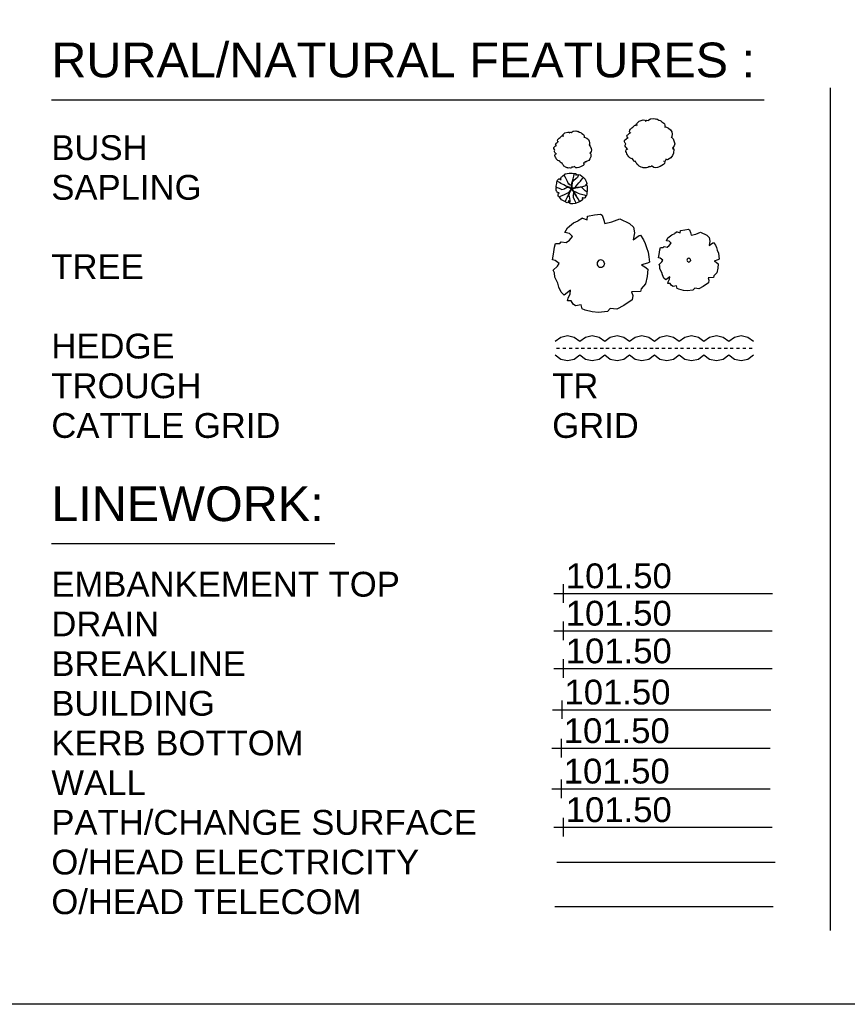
# Model space of a CAD drawing. Extents: x 635157 to 635442, y 694407 to 694910.
# Tile 3 of 104: x 635263 to 635276, y 694407 to 694423. Entities that reach past the tile are written whole.
import ezdxf

# ---------------------------------------------------------------- set-up
doc = ezdxf.new("R2010")
doc.units = 0
doc.header["$MEASUREMENT"] = 0
doc.layers.add('APEX TITLE BLOCK', color=86, linetype='CONTINUOUS')
doc.styles.add('Arial', font='arial.ttf')
doc.linetypes.add('OH_ELEC', pattern='A,4,-0.4,["OE",Arial,S=0.36,R=0,X=0,Y=-0.18],-1.2', length=5.6)
doc.linetypes.add('OH_TEL', pattern='A,4,-0.4,["OT",Arial,S=0.36,R=0,X=0,Y=-0.18],-1.2', length=5.6)

# ---------------------------------------------------------------- blocks, each defined once
blk = doc.blocks.new('TitleBlock')
at = {"layer": 'APEX TITLE BLOCK', "color": 7}
for p, q in [((187.152, -7.113), (187.152, -75.038)), ((124.377, -8.078), (181.841, -8.078)), ((124.377, -43.859), (147.233, -43.859)), ((165.64, -65.977), (165.64, -67.477)), ((164.89, -66.727), (166.39, -66.727)), ((165.64, -66.727), (182.49, -66.727))]:
    blk.add_line(p, q, dxfattribs=at)
at = {"layer": 'APEX TITLE BLOCK', "color": 92}
for p, q in [((171.161, -10.346), (171.257, -10.274)), ((171.257, -10.274), (171.324, -10.198)), ((171.324, -10.198), (171.394, -10.134)), ((171.394, -10.134), (171.436, -10.11)), ((171.436, -10.11), (171.515, -10.086)), ((171.503, -10.162), (171.544, -10.01)), ((171.515, -10.086), (171.64, -10.09)), ((171.544, -10.01), (171.769, -9.798)), ((171.769, -9.798), (172.082, -9.702)), ((172.082, -9.702), (172.228, -9.706)), ((172.228, -9.706), (172.294, -9.746)), ((172.24, -9.786), (172.378, -9.71)), ((172.378, -9.71), (172.499, -9.742)), ((172.457, -9.738), (172.665, -9.602)), ((172.665, -9.602), (172.949, -9.574)), ((172.949, -9.574), (173.053, -9.602)), ((173.053, -9.602), (173.119, -9.63)), ((173.119, -9.63), (173.174, -9.618)), ((173.174, -9.618), (173.344, -9.726)), ((173.344, -9.726), (173.453, -9.73)), ((173.453, -9.73), (173.519, -9.77)), ((173.519, -9.77), (173.599, -9.862)), ((173.599, -9.862), (173.757, -9.946)), ((173.757, -9.946), (173.807, -10.014)), ((173.799, -10.258), (173.961, -10.274)), ((173.807, -10.014), (173.832, -10.114)), ((173.832, -10.114), (173.853, -10.274)), ((173.961, -10.274), (174.132, -10.358)), ((165.32, -11.162), (165.392, -11.108)), ((165.392, -11.108), (165.442, -11.051)), ((165.442, -11.051), (165.495, -11.003)), ((165.495, -11.003), (165.526, -10.985)), ((165.526, -10.985), (165.585, -10.967)), ((165.576, -11.024), (165.607, -10.91)), ((165.585, -10.967), (165.679, -10.97)), ((165.607, -10.91), (165.776, -10.751)), ((165.776, -10.751), (166.01, -10.679)), ((166.01, -10.679), (166.12, -10.682)), ((166.12, -10.682), (166.17, -10.712)), ((166.129, -10.742), (166.232, -10.685)), ((166.232, -10.685), (166.323, -10.709)), ((166.292, -10.706), (166.448, -10.604)), ((166.448, -10.604), (166.66, -10.583)), ((166.66, -10.583), (166.739, -10.604)), ((166.739, -10.604), (166.789, -10.625)), ((166.789, -10.625), (166.829, -10.616)), ((166.829, -10.616), (166.957, -10.697)), ((166.957, -10.697), (167.039, -10.7)), ((167.039, -10.7), (167.089, -10.73)), ((167.089, -10.73), (167.148, -10.799)), ((167.148, -10.799), (167.267, -10.862)), ((167.267, -10.862), (167.304, -10.913)), ((167.298, -11.096), (167.42, -11.108)), ((167.304, -10.913), (167.323, -10.988)), ((167.323, -10.988), (167.339, -11.108)), ((167.42, -11.108), (167.548, -11.171)), ((170.774, -10.982), (170.79, -10.93)), ((170.786, -11.046), (170.774, -10.982)), ((170.799, -11.098), (170.786, -11.046)), ((170.79, -10.93), (170.844, -10.894)), ((170.853, -11.138), (170.799, -11.098)), ((170.844, -10.894), (170.928, -10.83)), ((170.928, -10.83), (170.969, -10.782)), ((170.969, -10.782), (171.011, -10.758)), ((170.986, -10.626), (171.019, -10.51)), ((170.999, -10.718), (170.986, -10.626)), ((171.04, -10.758), (170.999, -10.718)), ((171.011, -10.758), (171.065, -10.718)), ((171.019, -10.51), (171.074, -10.434)), ((171.065, -10.718), (171.04, -10.758)), ((171.074, -10.434), (171.161, -10.346)), ((174.132, -10.358), (174.29, -10.49)), ((174.29, -10.49), (174.382, -10.662)), ((174.34, -11.05), (174.499, -11.222)), ((174.407, -11.026), (174.365, -11.138)), ((174.382, -10.662), (174.415, -10.842)), ((174.415, -10.842), (174.407, -11.026)), ((164.892, -11.927), (164.91, -11.888)), ((164.91, -11.888), (164.995, -11.813)), ((164.995, -11.813), (165.035, -11.774)), ((165.029, -11.639), (165.042, -11.6)), ((165.039, -11.687), (165.029, -11.639)), ((165.035, -11.774), (165.107, -11.747)), ((165.048, -11.726), (165.039, -11.687)), ((165.042, -11.6), (165.082, -11.573)), ((165.089, -11.756), (165.048, -11.726)), ((165.082, -11.573), (165.145, -11.525)), ((165.107, -11.747), (165.089, -11.756)), ((165.145, -11.525), (165.176, -11.489)), ((165.176, -11.489), (165.207, -11.471)), ((165.189, -11.372), (165.214, -11.285)), ((165.198, -11.441), (165.189, -11.372)), ((165.229, -11.471), (165.198, -11.441)), ((165.207, -11.471), (165.248, -11.441)), ((165.214, -11.285), (165.254, -11.228)), ((165.248, -11.441), (165.229, -11.471)), ((165.254, -11.228), (165.32, -11.162)), ((167.548, -11.171), (167.667, -11.27)), ((167.667, -11.27), (167.735, -11.399)), ((167.704, -11.69), (167.823, -11.819)), ((167.754, -11.672), (167.723, -11.756)), ((167.735, -11.399), (167.76, -11.534)), ((167.76, -11.534), (167.754, -11.672)), ((167.823, -11.819), (167.885, -11.996)), ((170.586, -11.414), (170.59, -11.366)), ((170.586, -11.466), (170.586, -11.414)), ((170.636, -11.57), (170.586, -11.466)), ((170.59, -11.366), (170.615, -11.314)), ((170.615, -11.314), (170.728, -11.214)), ((170.674, -11.638), (170.636, -11.57)), ((170.64, -11.83), (170.644, -11.73)), ((170.64, -11.818), (170.64, -11.83)), ((170.678, -11.898), (170.64, -11.818)), ((170.644, -11.73), (170.674, -11.638)), ((170.744, -11.95), (170.678, -11.898)), ((170.728, -11.214), (170.782, -11.162)), ((170.782, -11.162), (170.878, -11.126)), ((170.878, -11.126), (170.853, -11.138)), ((174.461, -11.866), (174.549, -12.062)), ((174.515, -11.882), (174.486, -11.998)), ((174.499, -11.222), (174.582, -11.458)), ((174.586, -11.778), (174.515, -11.882)), ((174.582, -11.458), (174.632, -11.638)), ((174.632, -11.638), (174.586, -11.778)), ((164.889, -11.963), (164.892, -11.927)), ((164.889, -12.002), (164.889, -11.963)), ((164.926, -12.08), (164.889, -12.002)), ((164.954, -12.131), (164.926, -12.08)), ((164.929, -12.275), (164.932, -12.2)), ((164.929, -12.266), (164.929, -12.275)), ((164.957, -12.326), (164.929, -12.266)), ((164.932, -12.2), (164.954, -12.131)), ((165.007, -12.365), (164.957, -12.326)), ((164.96, -12.566), (164.982, -12.491)), ((164.97, -12.587), (164.96, -12.566)), ((164.998, -12.647), (164.97, -12.587)), ((164.982, -12.491), (165.026, -12.443)), ((165.026, -12.725), (164.998, -12.647)), ((165.035, -12.416), (165.007, -12.365)), ((165.026, -12.443), (165.045, -12.425)), ((165.095, -12.464), (165.035, -12.416)), ((167.814, -12.401), (167.779, -12.467)), ((167.854, -12.683), (167.789, -12.836)), ((167.795, -12.302), (167.86, -12.449)), ((167.835, -12.314), (167.814, -12.401)), ((167.889, -12.236), (167.835, -12.314)), ((167.86, -12.449), (167.854, -12.683)), ((167.885, -11.996), (167.923, -12.131)), ((167.923, -12.131), (167.889, -12.236)), ((170.682, -12.218), (170.711, -12.118)), ((170.694, -12.246), (170.682, -12.218)), ((170.732, -12.326), (170.694, -12.246)), ((170.711, -12.118), (170.769, -12.054)), ((170.769, -12.43), (170.732, -12.326)), ((170.782, -12.018), (170.744, -11.95)), ((170.769, -12.054), (170.794, -12.03)), ((170.819, -12.51), (170.769, -12.43)), ((170.861, -12.082), (170.782, -12.018)), ((170.844, -12.574), (170.819, -12.51)), ((170.924, -12.666), (170.844, -12.574)), ((171.015, -12.758), (170.924, -12.666)), ((174.453, -12.578), (174.328, -12.742)), ((174.486, -11.998), (174.44, -12.086)), ((174.54, -12.374), (174.453, -12.578)), ((174.549, -12.062), (174.54, -12.374)), ((165.064, -12.785), (165.026, -12.725)), ((165.082, -12.833), (165.064, -12.785)), ((165.142, -12.902), (165.082, -12.833)), ((165.21, -12.971), (165.142, -12.902)), ((165.289, -13.004), (165.21, -12.971)), ((165.37, -13.025), (165.289, -13.004)), ((165.36, -13.034), (165.32, -12.995)), ((165.398, -13.094), (165.36, -13.034)), ((165.476, -13.163), (165.398, -13.094)), ((165.545, -13.205), (165.476, -13.163)), ((165.545, -13.196), (165.517, -13.157)), ((165.573, -13.253), (165.545, -13.196)), ((165.623, -13.313), (165.573, -13.253)), ((165.651, -13.364), (165.623, -13.313)), ((165.701, -13.412), (165.651, -13.364)), ((165.76, -13.463), (165.701, -13.412)), ((165.82, -13.493), (165.76, -13.463)), ((165.898, -13.535), (165.82, -13.493)), ((166.385, -13.502), (166.345, -13.481)), ((166.557, -13.478), (166.435, -13.502)), ((166.576, -13.487), (166.517, -13.436)), ((166.654, -13.547), (166.576, -13.487)), ((167.032, -13.49), (166.889, -13.544)), ((167.145, -13.427), (167.032, -13.49)), ((167.248, -13.361), (167.145, -13.427)), ((167.345, -13.172), (167.242, -13.196)), ((167.31, -13.307), (167.248, -13.361)), ((167.314, -13.181), (167.31, -13.307)), ((167.385, -13.094), (167.345, -13.172)), ((167.379, -13.037), (167.385, -13.094)), ((167.489, -13.079), (167.407, -13.076)), ((167.582, -13.031), (167.489, -13.079)), ((167.695, -12.959), (167.582, -13.031)), ((167.789, -12.836), (167.695, -12.959)), ((171.119, -12.802), (171.015, -12.758)), ((171.228, -12.83), (171.119, -12.802)), ((171.215, -12.842), (171.161, -12.79)), ((171.265, -12.922), (171.215, -12.842)), ((171.369, -13.014), (171.265, -12.922)), ((171.461, -13.07), (171.369, -13.014)), ((171.461, -13.058), (171.424, -13.006)), ((171.499, -13.134), (171.461, -13.058)), ((171.565, -13.214), (171.499, -13.134)), ((171.603, -13.282), (171.565, -13.214)), ((171.669, -13.346), (171.603, -13.282)), ((171.749, -13.414), (171.669, -13.346)), ((171.828, -13.454), (171.749, -13.414)), ((171.932, -13.51), (171.828, -13.454)), ((172.54, -13.466), (172.469, -13.538)), ((172.582, -13.466), (172.528, -13.438)), ((172.649, -13.466), (172.582, -13.466)), ((172.811, -13.434), (172.649, -13.466)), ((172.836, -13.446), (172.757, -13.378)), ((172.94, -13.526), (172.836, -13.446)), ((173.444, -13.45), (173.253, -13.522)), ((173.594, -13.366), (173.444, -13.45)), ((173.732, -13.278), (173.594, -13.366)), ((173.861, -13.026), (173.724, -13.058)), ((173.815, -13.206), (173.732, -13.278)), ((173.819, -13.038), (173.815, -13.206)), ((173.915, -12.922), (173.861, -13.026)), ((173.907, -12.846), (173.915, -12.922)), ((174.053, -12.902), (173.944, -12.898)), ((174.178, -12.838), (174.053, -12.902)), ((174.328, -12.742), (174.178, -12.838)), ((165.467, -14.323), (165.539, -14.278)), ((165.539, -14.278), (165.607, -14.198)), ((165.607, -14.198), (165.707, -14.113)), ((165.689, -14.128), (165.784, -14.303)), ((165.707, -14.113), (165.784, -14.053)), ((165.784, -14.053), (165.842, -14.048)), ((165.842, -14.048), (165.952, -14.008)), ((165.97, -13.556), (165.898, -13.535)), ((165.952, -14.008), (166.109, -13.993)), ((166.02, -13.568), (165.97, -13.556)), ((166.048, -13.577), (166.02, -13.568)), ((166.11, -13.571), (166.048, -13.577)), ((166.109, -13.993), (166.252, -13.996)), ((166.22, -13.574), (166.11, -13.571)), ((166.301, -13.556), (166.22, -13.574)), ((166.252, -13.996), (166.354, -13.993)), ((166.354, -13.502), (166.301, -13.556)), ((166.354, -13.993), (166.492, -14.008)), ((166.435, -13.502), (166.385, -13.502)), ((166.449, -14.441), (166.494, -14.226)), ((166.492, -14.008), (166.649, -14.016)), ((166.494, -14.226), (166.532, -14.103)), ((166.532, -14.103), (166.549, -14.011)), ((166.649, -14.016), (166.644, -14.078)), ((166.644, -14.078), (166.647, -14.161)), ((166.647, -14.161), (166.719, -14.113)), ((166.757, -13.571), (166.654, -13.547)), ((166.719, -14.113), (166.777, -14.086)), ((166.889, -13.544), (166.757, -13.571)), ((166.777, -14.086), (166.999, -14.133)), ((166.874, -14.103), (166.799, -14.336)), ((166.999, -14.133), (167.262, -14.336)), ((172.028, -13.538), (171.932, -13.51)), ((172.094, -13.554), (172.028, -13.538)), ((172.132, -13.566), (172.094, -13.554)), ((172.215, -13.558), (172.132, -13.566)), ((172.361, -13.562), (172.215, -13.558)), ((172.469, -13.538), (172.361, -13.562)), ((173.078, -13.558), (172.94, -13.526)), ((173.253, -13.522), (173.078, -13.558)), ((165.077, -15.051), (165.097, -14.941)), ((165.084, -15.131), (165.077, -15.051)), ((165.097, -14.941), (165.114, -14.821)), ((165.114, -14.821), (165.137, -14.716)), ((165.137, -14.716), (165.192, -14.561)), ((165.327, -14.746), (165.164, -14.638)), ((165.192, -14.561), (165.249, -14.486)), ((165.249, -14.486), (165.292, -14.453)), ((165.292, -14.453), (165.302, -14.448)), ((165.302, -14.448), (165.339, -14.453)), ((165.452, -14.816), (165.327, -14.746)), ((165.339, -14.453), (165.434, -14.503)), ((165.434, -14.503), (165.449, -14.508)), ((165.449, -14.508), (165.464, -14.491)), ((165.697, -14.926), (165.452, -14.816)), ((165.459, -14.433), (165.467, -14.323)), ((165.464, -14.491), (165.459, -14.433)), ((165.834, -14.998), (165.697, -14.926)), ((165.769, -14.966), (165.849, -15.008)), ((165.784, -14.303), (165.882, -14.476)), ((165.787, -14.976), (165.904, -15.033)), ((165.967, -15.066), (165.834, -14.998)), ((165.849, -15.008), (165.974, -15.071)), ((165.882, -14.476), (165.967, -14.643)), ((165.904, -15.033), (165.939, -15.053)), ((165.939, -15.053), (165.994, -15.081)), ((165.967, -14.643), (166.049, -14.821)), ((166.094, -15.118), (165.967, -15.066)), ((165.974, -15.071), (166.117, -15.128)), ((165.994, -15.081), (166.092, -15.111)), ((166.039, -14.803), (166.109, -14.858)), ((166.049, -14.821), (166.197, -14.931)), ((166.109, -14.858), (166.182, -14.906)), ((166.182, -14.906), (166.269, -14.946)), ((166.197, -14.931), (166.299, -14.961)), ((166.269, -14.946), (166.319, -14.981)), ((166.299, -14.961), (166.329, -15.016)), ((166.309, -15.098), (166.322, -14.953)), ((166.319, -14.981), (166.327, -15.056)), ((166.327, -15.016), (166.319, -15.076)), ((166.319, -15.076), (166.349, -15.123)), ((166.322, -14.953), (166.344, -14.786)), ((166.327, -15.056), (166.322, -15.111)), ((166.332, -14.951), (166.327, -15.016)), ((166.329, -15.016), (166.327, -15.098)), ((166.352, -14.808), (166.332, -14.956)), ((166.339, -14.901), (166.332, -14.951)), ((166.332, -14.956), (166.344, -15.151)), ((166.359, -14.818), (166.339, -14.901)), ((166.344, -14.786), (166.392, -14.628)), ((166.364, -14.718), (166.347, -14.771)), ((166.347, -14.771), (166.359, -14.818)), ((166.364, -14.728), (166.352, -14.808)), ((166.502, -14.588), (166.364, -14.728)), ((166.392, -14.628), (166.449, -14.441)), ((166.667, -14.451), (166.502, -14.588)), ((166.572, -15.158), (166.659, -15.061)), ((166.659, -15.061), (166.752, -14.926)), ((166.799, -14.336), (166.667, -14.451)), ((166.752, -14.926), (166.909, -14.768)), ((166.909, -14.768), (167.024, -14.636)), ((167.189, -15.081), (167.004, -15.116)), ((167.024, -14.636), (167.174, -14.456)), ((167.174, -14.456), (167.274, -14.351)), ((167.527, -14.971), (167.189, -15.081)), ((167.262, -14.336), (167.402, -14.481)), ((167.402, -14.481), (167.447, -14.553)), ((167.517, -14.896), (167.427, -14.951)), ((167.427, -14.951), (167.539, -14.968)), ((167.447, -14.553), (167.502, -14.668)), ((167.502, -14.668), (167.524, -14.763)), ((167.557, -14.853), (167.517, -14.896)), ((167.524, -14.763), (167.557, -14.853)), ((167.539, -14.968), (167.559, -15.026)), ((167.559, -15.026), (167.564, -15.091)), ((165.077, -15.176), (165.089, -15.151)), ((165.077, -15.361), (165.077, -15.176)), ((165.109, -15.436), (165.077, -15.361)), ((165.082, -15.103), (165.139, -15.138)), ((165.089, -15.151), (165.084, -15.131)), ((165.139, -15.486), (165.109, -15.436)), ((165.139, -15.138), (165.324, -15.196)), ((165.187, -15.586), (165.139, -15.486)), ((165.304, -15.588), (165.187, -15.586)), ((165.227, -15.768), (165.232, -15.706)), ((165.244, -15.831), (165.227, -15.768)), ((165.232, -15.706), (165.262, -15.646)), ((165.277, -15.873), (165.244, -15.831)), ((165.262, -15.646), (165.304, -15.588)), ((165.342, -15.936), (165.277, -15.873)), ((165.324, -15.196), (165.537, -15.298)), ((165.329, -15.923), (165.419, -15.831)), ((165.419, -15.831), (165.557, -15.781)), ((165.537, -15.298), (165.752, -15.253)), ((165.557, -15.781), (165.752, -15.701)), ((165.744, -15.258), (165.727, -15.258)), ((165.799, -15.223), (165.744, -15.258)), ((165.752, -15.253), (165.937, -15.143)), ((165.752, -15.701), (166.127, -15.528)), ((165.852, -15.198), (165.799, -15.223)), ((165.882, -15.166), (165.852, -15.198)), ((165.954, -15.136), (165.882, -15.166)), ((165.937, -15.143), (166.049, -15.111)), ((165.947, -15.961), (166.032, -15.806)), ((166.029, -15.113), (165.954, -15.136)), ((166.014, -15.576), (166.087, -15.551)), ((166.017, -15.576), (166.077, -15.546)), ((166.044, -15.103), (166.029, -15.113)), ((166.032, -15.806), (166.119, -15.641)), ((166.084, -15.123), (166.044, -15.103)), ((166.049, -15.111), (166.194, -15.191)), ((166.084, -15.703), (166.069, -15.798)), ((166.069, -15.798), (166.124, -15.878)), ((166.077, -15.546), (166.117, -15.538)), ((166.079, -15.706), (166.104, -15.651)), ((166.159, -15.171), (166.084, -15.123)), ((166.152, -15.528), (166.084, -15.703)), ((166.084, -15.691), (166.132, -15.596)), ((166.087, -15.551), (166.129, -15.533)), ((166.092, -15.111), (166.152, -15.151)), ((166.217, -15.206), (166.094, -15.118)), ((166.104, -15.651), (166.137, -15.613)), ((166.117, -15.128), (166.217, -15.193)), ((166.117, -15.538), (166.147, -15.506)), ((166.119, -15.641), (166.212, -15.441)), ((166.127, -15.528), (166.234, -15.391)), ((166.129, -15.533), (166.162, -15.481)), ((166.132, -15.596), (166.174, -15.513)), ((166.137, -15.613), (166.159, -15.568)), ((166.147, -15.506), (166.197, -15.441)), ((166.152, -15.151), (166.192, -15.186)), ((166.229, -15.401), (166.152, -15.528)), ((166.217, -15.203), (166.159, -15.171)), ((166.159, -15.568), (166.192, -15.506)), ((166.162, -15.481), (166.199, -15.443)), ((166.174, -15.513), (166.219, -15.413)), ((166.192, -15.186), (166.244, -15.198)), ((166.192, -15.506), (166.219, -15.438)), ((166.194, -15.191), (166.264, -15.206)), ((166.197, -15.441), (166.262, -15.333)), ((166.199, -15.443), (166.229, -15.396)), ((166.212, -15.441), (166.267, -15.346)), ((166.257, -15.221), (166.217, -15.203)), ((166.307, -15.248), (166.217, -15.206)), ((166.219, -15.413), (166.267, -15.333)), ((166.219, -15.438), (166.264, -15.368)), ((166.292, -15.303), (166.229, -15.401)), ((166.229, -15.396), (166.272, -15.341)), ((166.234, -15.391), (166.319, -15.286)), ((166.244, -15.198), (166.324, -15.208)), ((166.317, -15.258), (166.257, -15.221)), ((166.262, -15.333), (166.314, -15.283)), ((166.264, -15.206), (166.379, -15.221)), ((166.264, -15.368), (166.307, -15.308)), ((166.267, -15.346), (166.319, -15.261)), ((166.267, -15.333), (166.314, -15.286)), ((166.272, -15.341), (166.297, -15.311)), ((166.307, -15.206), (166.292, -15.303)), ((166.297, -15.311), (166.299, -15.266)), ((166.299, -15.266), (166.307, -15.233)), ((166.327, -15.098), (166.307, -15.206)), ((166.397, -15.338), (166.307, -15.248)), ((166.307, -15.308), (166.322, -15.268)), ((166.319, -15.261), (166.309, -15.098)), ((166.319, -15.226), (166.317, -15.258)), ((166.332, -15.158), (166.319, -15.211)), ((166.324, -15.208), (166.319, -15.226)), ((166.319, -15.211), (166.342, -15.256)), ((166.322, -15.111), (166.332, -15.158)), ((166.322, -15.268), (166.332, -15.223)), ((166.329, -15.178), (166.332, -15.131)), ((166.332, -15.218), (166.329, -15.178)), ((166.444, -15.198), (166.329, -15.223)), ((166.329, -15.256), (166.332, -15.218)), ((166.329, -15.223), (166.372, -15.338)), ((166.359, -15.288), (166.329, -15.256)), ((166.372, -15.281), (166.332, -15.243)), ((166.342, -15.256), (166.382, -15.313)), ((166.344, -15.151), (166.364, -15.226)), ((166.349, -15.123), (166.347, -15.168)), ((166.347, -15.168), (166.352, -15.201)), ((166.347, -15.236), (166.437, -15.221)), ((166.444, -15.421), (166.347, -15.291)), ((166.352, -15.201), (166.362, -15.218)), ((166.354, -15.226), (166.439, -15.221)), ((166.374, -15.341), (166.359, -15.288)), ((166.364, -15.226), (166.432, -15.226)), ((166.397, -15.326), (166.372, -15.281)), ((166.372, -15.338), (166.469, -15.446)), ((166.432, -15.401), (166.374, -15.341)), ((166.379, -15.221), (166.472, -15.203)), ((166.382, -15.313), (166.419, -15.383)), ((166.417, -15.363), (166.397, -15.326)), ((166.457, -15.408), (166.397, -15.338)), ((166.442, -15.398), (166.417, -15.363)), ((166.419, -15.383), (166.457, -15.433)), ((166.432, -15.226), (166.572, -15.158)), ((166.477, -15.486), (166.432, -15.401)), ((166.437, -15.221), (166.544, -15.198)), ((166.439, -15.221), (166.504, -15.203)), ((166.469, -15.446), (166.442, -15.398)), ((166.664, -15.166), (166.444, -15.198)), ((166.537, -15.603), (166.444, -15.421)), ((166.454, -15.788), (166.482, -15.726)), ((166.487, -15.513), (166.457, -15.408)), ((166.457, -15.433), (166.504, -15.526)), ((166.462, -15.943), (166.464, -15.786)), ((166.464, -15.786), (166.494, -15.668)), ((166.522, -15.488), (166.467, -15.436)), ((166.522, -15.476), (166.469, -15.446)), ((166.469, -15.446), (166.554, -15.496)), ((166.472, -15.203), (166.612, -15.136)), ((166.499, -15.531), (166.474, -15.488)), ((166.494, -15.538), (166.477, -15.486)), ((166.482, -15.613), (166.494, -15.538)), ((166.497, -15.666), (166.482, -15.613)), ((166.482, -15.726), (166.497, -15.666)), ((166.494, -15.668), (166.487, -15.513)), ((166.557, -15.623), (166.499, -15.531)), ((166.504, -15.203), (166.529, -15.191)), ((166.504, -15.526), (166.537, -15.591)), ((166.582, -15.506), (166.522, -15.476)), ((166.594, -15.503), (166.522, -15.488)), ((166.529, -15.191), (166.572, -15.181)), ((166.537, -15.591), (166.589, -15.663)), ((166.689, -15.818), (166.537, -15.603)), ((166.544, -15.198), (166.637, -15.178)), ((166.554, -15.496), (166.692, -15.528)), ((166.599, -15.683), (166.557, -15.623)), ((166.572, -15.181), (166.652, -15.173)), ((166.659, -15.521), (166.582, -15.506)), ((166.589, -15.663), (166.672, -15.791)), ((166.664, -15.518), (166.594, -15.503)), ((166.652, -15.776), (166.599, -15.683)), ((166.637, -15.178), (166.747, -15.136)), ((166.652, -15.173), (166.739, -15.153)), ((166.729, -15.548), (166.659, -15.521)), ((166.789, -15.143), (166.664, -15.166)), ((166.842, -16.053), (166.689, -15.818)), ((166.692, -15.528), (166.842, -15.598)), ((166.739, -15.153), (166.827, -15.136)), ((166.747, -15.136), (166.832, -15.136)), ((167.004, -15.116), (166.789, -15.143)), ((166.827, -15.136), (166.897, -15.121)), ((166.842, -15.598), (166.974, -15.648)), ((166.897, -15.121), (166.962, -15.123)), ((166.962, -15.123), (167.059, -15.103)), ((166.974, -15.648), (167.104, -15.683)), ((167.059, -15.103), (167.084, -15.101)), ((167.122, -15.121), (167.099, -15.098)), ((167.104, -15.683), (167.224, -15.713)), ((167.242, -15.243), (167.122, -15.121)), ((167.224, -15.713), (167.334, -15.748)), ((167.402, -15.408), (167.242, -15.243)), ((167.334, -15.748), (167.492, -15.803)), ((167.457, -15.856), (167.369, -15.991)), ((167.559, -15.531), (167.402, -15.408)), ((167.504, -15.783), (167.457, -15.856)), ((167.544, -15.671), (167.504, -15.783)), ((167.552, -15.563), (167.544, -15.671)), ((167.554, -15.558), (167.552, -15.563)), ((167.572, -15.446), (167.554, -15.558)), ((167.564, -15.091), (167.567, -15.296)), ((167.567, -15.296), (167.567, -15.393)), ((167.567, -15.393), (167.572, -15.446)), ((165.454, -16.048), (165.342, -15.936)), ((165.504, -16.128), (165.454, -16.048)), ((165.707, -16.256), (165.504, -16.128)), ((165.964, -16.378), (165.707, -16.256)), ((165.787, -16.293), (165.869, -16.113)), ((165.869, -16.113), (165.947, -15.961)), ((166.004, -16.361), (165.964, -16.378)), ((166.057, -16.276), (166.004, -16.361)), ((166.077, -16.221), (166.057, -16.276)), ((166.092, -16.223), (166.077, -16.221)), ((166.119, -16.258), (166.092, -16.223)), ((166.094, -16.328), (166.119, -16.258)), ((166.099, -16.363), (166.094, -16.328)), ((166.142, -16.406), (166.099, -16.363)), ((166.124, -15.878), (166.137, -16.023)), ((166.137, -16.023), (166.179, -16.188)), ((166.149, -16.376), (166.142, -16.406)), ((166.207, -16.441), (166.142, -16.406)), ((166.174, -16.308), (166.149, -16.376)), ((166.179, -16.188), (166.174, -16.308)), ((166.259, -16.451), (166.207, -16.441)), ((166.402, -16.453), (166.259, -16.451)), ((166.602, -16.428), (166.402, -16.453)), ((166.549, -16.136), (166.462, -15.943)), ((166.689, -16.406), (166.549, -16.136)), ((166.689, -16.406), (166.602, -16.428)), ((166.829, -16.366), (166.689, -16.406)), ((167.017, -16.266), (166.829, -16.366)), ((166.982, -16.291), (166.842, -16.053)), ((167.192, -16.136), (167.017, -16.266)), ((167.202, -15.988), (167.174, -15.978)), ((167.174, -15.978), (167.192, -16.136)), ((167.264, -16.018), (167.202, -15.988)), ((167.322, -16.013), (167.264, -16.018)), ((167.369, -15.991), (167.322, -16.013)), ((167.605, -17.468), (168.173, -17.356)), ((168.173, -17.356), (168.637, -17.292)), ((168.637, -17.292), (168.773, -17.364)), ((168.773, -17.364), (168.885, -17.692)), ((165.989, -18.396), (166.477, -17.996)), ((166.477, -17.996), (166.853, -17.82)), ((167.181, -17.628), (166.853, -17.82)), ((167.181, -17.628), (167.565, -17.74)), ((167.565, -17.74), (167.605, -17.468)), ((168.885, -17.692), (168.989, -18.044)), ((168.989, -18.044), (169.565, -17.916)), ((169.565, -17.916), (170.197, -17.676)), ((170.197, -17.676), (170.981, -18.036)), ((170.981, -18.036), (171.317, -18.34)), ((165.781, -18.764), (165.989, -18.396)), ((166.141, -18.844), (165.781, -18.764)), ((166.389, -19.092), (166.141, -18.844)), ((171.381, -18.812), (171.285, -19.372)), ((171.285, -19.372), (171.773, -19.028)), ((171.317, -18.34), (171.381, -18.812)), ((171.773, -19.028), (171.869, -18.988)), ((171.869, -18.988), (172.101, -19.356)), ((174.086, -19.204), (174.391, -18.954)), ((174.391, -18.954), (174.626, -18.844)), ((174.831, -18.724), (174.626, -18.844)), ((174.831, -18.724), (175.071, -18.794)), ((175.071, -18.794), (175.096, -18.624)), ((175.096, -18.624), (175.451, -18.554)), ((175.451, -18.554), (175.741, -18.514)), ((175.741, -18.514), (175.826, -18.559)), ((175.826, -18.559), (175.896, -18.764)), ((175.896, -18.764), (175.961, -18.984)), ((175.961, -18.984), (176.321, -18.904)), ((176.321, -18.904), (176.716, -18.754)), ((176.716, -18.754), (177.206, -18.979)), ((177.206, -18.979), (177.416, -19.169)), ((164.933, -19.948), (165.005, -19.66)), ((165.005, -19.66), (165.373, -19.66)), ((165.373, -19.66), (165.477, -19.516)), ((165.477, -19.516), (165.877, -19.58)), ((165.877, -19.58), (166.149, -19.396)), ((166.149, -19.396), (166.389, -19.092)), ((172.101, -19.356), (172.253, -19.652)), ((172.253, -19.652), (172.349, -19.972)), ((173.956, -19.434), (174.086, -19.204)), ((174.181, -19.484), (173.956, -19.434)), ((174.016, -19.944), (174.186, -19.829)), ((174.336, -19.639), (174.181, -19.484)), ((174.186, -19.829), (174.336, -19.639)), ((177.456, -19.464), (177.396, -19.814)), ((177.396, -19.814), (177.701, -19.599)), ((177.416, -19.169), (177.456, -19.464)), ((177.701, -19.599), (177.761, -19.574)), ((177.761, -19.574), (177.906, -19.804)), ((177.906, -19.804), (178.001, -19.989)), ((164.773, -20.964), (164.853, -20.524)), ((164.853, -20.524), (164.933, -19.948)), ((172.349, -19.972), (172.493, -20.364)), ((172.493, -20.364), (172.533, -20.748)), ((173.326, -20.809), (173.376, -20.534)), ((173.376, -20.534), (173.426, -20.174)), ((173.426, -20.174), (173.471, -19.994)), ((173.471, -19.994), (173.701, -19.994)), ((173.701, -19.994), (173.766, -19.904)), ((173.766, -19.904), (174.016, -19.944)), ((178.001, -19.989), (178.061, -20.189)), ((178.061, -20.189), (178.151, -20.434)), ((178.151, -20.434), (178.176, -20.674)), ((164.981, -21.036), (164.773, -20.964)), ((165.309, -21.284), (164.981, -21.036)), ((165.189, -21.476), (165.309, -21.284)), ((168.384, -21.184), (168.369, -21.276)), ((168.369, -21.276), (168.384, -21.369)), ((168.426, -21.101), (168.384, -21.184)), ((168.384, -21.369), (168.426, -21.452)), ((168.493, -21.034), (168.426, -21.101)), ((168.576, -20.991), (168.493, -21.034)), ((168.669, -20.976), (168.576, -20.991)), ((168.761, -20.991), (168.669, -20.976)), ((168.844, -21.034), (168.761, -20.991)), ((168.911, -21.101), (168.844, -21.034)), ((168.954, -21.184), (168.911, -21.101)), ((168.911, -21.452), (168.954, -21.369)), ((168.969, -21.276), (168.954, -21.184)), ((168.969, -21.276), (168.954, -21.369)), ((172.429, -21.252), (171.941, -21.388)), ((171.941, -21.388), (172.221, -21.548)), ((172.597, -21.156), (172.429, -21.252)), ((172.533, -20.748), (172.597, -21.156)), ((173.456, -20.854), (173.326, -20.809)), ((173.361, -21.344), (173.586, -21.129)), ((173.426, -21.479), (173.361, -21.344)), ((173.661, -21.009), (173.456, -20.854)), ((173.586, -21.129), (173.661, -21.009)), ((175.619, -20.958), (175.611, -21.004)), ((175.611, -21.004), (175.619, -21.05)), ((175.64, -20.916), (175.619, -20.958)), ((175.619, -21.05), (175.64, -21.092)), ((175.674, -20.883), (175.64, -20.916)), ((175.64, -21.092), (175.674, -21.125)), ((175.715, -20.862), (175.674, -20.883)), ((175.674, -21.125), (175.715, -21.147)), ((175.761, -20.854), (175.715, -20.862)), ((175.715, -21.147), (175.761, -21.154)), ((175.808, -20.862), (175.761, -20.854)), ((175.761, -21.154), (175.808, -21.147)), ((175.849, -20.883), (175.808, -20.862)), ((175.808, -21.147), (175.849, -21.125)), ((175.883, -20.916), (175.849, -20.883)), ((175.849, -21.125), (175.883, -21.092)), ((175.904, -20.958), (175.883, -20.916)), ((175.883, -21.092), (175.904, -21.05)), ((175.911, -21.004), (175.904, -20.958)), ((175.911, -21.004), (175.904, -21.05)), ((178.111, -20.989), (177.806, -21.074)), ((177.806, -21.074), (177.981, -21.174)), ((177.981, -21.174), (178.131, -21.294)), ((178.131, -21.294), (178.096, -21.659)), ((178.216, -20.929), (178.111, -20.989)), ((178.176, -20.674), (178.216, -20.929)), ((164.829, -21.82), (165.189, -21.476)), ((164.933, -22.036), (164.829, -21.82)), ((164.957, -22.388), (164.933, -22.036)), ((168.426, -21.452), (168.493, -21.519)), ((168.493, -21.519), (168.576, -21.561)), ((168.576, -21.561), (168.669, -21.576)), ((168.669, -21.576), (168.761, -21.561)), ((168.761, -21.561), (168.844, -21.519)), ((168.844, -21.519), (168.911, -21.452)), ((172.221, -21.548), (172.461, -21.74)), ((172.461, -21.74), (172.405, -22.324)), ((173.441, -21.699), (173.426, -21.479)), ((173.596, -21.999), (173.441, -21.699)), ((173.651, -22.199), (173.596, -21.999)), ((173.761, -22.454), (173.651, -22.199)), ((178.011, -22.034), (177.791, -22.279)), ((178.096, -21.659), (178.011, -22.034)), ((165.205, -22.868), (164.957, -22.388)), ((165.293, -23.188), (165.205, -22.868)), ((172.269, -22.924), (171.917, -23.316)), ((172.405, -22.324), (172.269, -22.924)), ((173.921, -22.594), (173.761, -22.454)), ((174.236, -22.349), (173.921, -22.594)), ((174.076, -22.879), (174.111, -22.744)), ((174.271, -22.884), (174.076, -22.879)), ((174.111, -22.744), (174.216, -22.539)), ((174.216, -22.539), (174.236, -22.349)), ((174.361, -23.044), (174.271, -22.884)), ((177.346, -22.839), (176.916, -23.124)), ((177.756, -22.414), (177.311, -22.434)), ((177.311, -22.434), (177.376, -22.619)), ((177.376, -22.619), (177.346, -22.839)), ((177.791, -22.279), (177.756, -22.414)), ((165.469, -23.596), (165.293, -23.188)), ((165.725, -23.82), (165.469, -23.596)), ((166.229, -23.428), (165.725, -23.82)), ((166.029, -24.06), (166.197, -23.732)), ((166.197, -23.732), (166.229, -23.428)), ((171.861, -23.532), (171.149, -23.564)), ((171.149, -23.564), (171.253, -23.86)), ((171.917, -23.316), (171.861, -23.532)), ((174.491, -23.139), (174.361, -23.044)), ((174.771, -23.079), (174.491, -23.139)), ((174.826, -23.294), (174.771, -23.079)), ((174.971, -23.349), (174.826, -23.294)), ((175.326, -23.444), (174.971, -23.349)), ((175.641, -23.479), (175.326, -23.444)), ((176.101, -23.429), (175.641, -23.479)), ((176.241, -23.269), (176.101, -23.429)), ((176.566, -23.309), (176.241, -23.269)), ((176.916, -23.124), (176.566, -23.309)), ((165.973, -24.276), (166.029, -24.06)), ((166.285, -24.284), (165.973, -24.276)), ((166.429, -24.54), (166.285, -24.284)), ((166.637, -24.692), (166.429, -24.54)), ((167.085, -24.596), (166.637, -24.692)), ((167.173, -24.94), (167.085, -24.596)), ((171.205, -24.212), (170.517, -24.668)), ((171.253, -23.86), (171.205, -24.212)), ((167.405, -25.028), (167.173, -24.94)), ((167.973, -25.18), (167.405, -25.028)), ((168.477, -25.236), (167.973, -25.18)), ((169.213, -25.156), (168.477, -25.236)), ((169.437, -24.9), (169.213, -25.156)), ((169.957, -24.964), (169.437, -24.9)), ((170.517, -24.668), (169.957, -24.964)), ((165.437, -27.227), (164.987, -27.567)), ((165.985, -27.107), (165.437, -27.227)), ((166.535, -27.227), (165.985, -27.107)), ((166.985, -27.567), (166.535, -27.227)), ((167.437, -27.227), (166.987, -27.567)), ((167.985, -27.107), (167.437, -27.227)), ((168.535, -27.227), (167.985, -27.107)), ((168.985, -27.567), (168.535, -27.227)), ((169.437, -27.227), (168.987, -27.567)), ((169.985, -27.107), (169.437, -27.227)), ((170.535, -27.227), (169.985, -27.107)), ((170.985, -27.567), (170.535, -27.227)), ((171.437, -27.227), (170.987, -27.567)), ((171.985, -27.107), (171.437, -27.227)), ((172.535, -27.227), (171.985, -27.107)), ((172.985, -27.567), (172.535, -27.227)), ((173.437, -27.227), (172.987, -27.567)), ((173.985, -27.107), (173.437, -27.227)), ((174.535, -27.227), (173.985, -27.107)), ((174.985, -27.567), (174.535, -27.227)), ((175.437, -27.227), (174.987, -27.567)), ((175.985, -27.107), (175.437, -27.227)), ((176.535, -27.227), (175.985, -27.107)), ((176.985, -27.567), (176.535, -27.227)), ((177.437, -27.227), (176.987, -27.567)), ((177.985, -27.107), (177.437, -27.227)), ((178.535, -27.227), (177.985, -27.107)), ((178.985, -27.567), (178.535, -27.227)), ((179.437, -27.227), (178.987, -27.567)), ((179.985, -27.107), (179.437, -27.227)), ((180.535, -27.227), (179.985, -27.107)), ((180.985, -27.567), (180.535, -27.227)), ((165.087, -28.107), (165.345, -28.107)), ((165.601, -28.107), (165.859, -28.107)), ((166.113, -28.107), (166.369, -28.107)), ((166.627, -28.107), (166.883, -28.107)), ((167.087, -28.107), (167.345, -28.107)), ((167.601, -28.107), (167.859, -28.107)), ((168.113, -28.107), (168.369, -28.107)), ((168.627, -28.107), (168.883, -28.107)), ((169.087, -28.107), (169.345, -28.107)), ((169.601, -28.107), (169.859, -28.107)), ((170.113, -28.107), (170.369, -28.107)), ((170.627, -28.107), (170.883, -28.107)), ((171.087, -28.107), (171.345, -28.107)), ((171.601, -28.107), (171.859, -28.107)), ((172.113, -28.107), (172.369, -28.107)), ((172.627, -28.107), (172.883, -28.107)), ((173.087, -28.107), (173.345, -28.107)), ((173.601, -28.107), (173.859, -28.107)), ((174.113, -28.107), (174.369, -28.107)), ((174.627, -28.107), (174.883, -28.107)), ((175.087, -28.107), (175.345, -28.107)), ((175.601, -28.107), (175.859, -28.107)), ((176.113, -28.107), (176.369, -28.107)), ((176.627, -28.107), (176.883, -28.107)), ((177.087, -28.107), (177.345, -28.107)), ((177.601, -28.107), (177.859, -28.107)), ((178.113, -28.107), (178.369, -28.107)), ((178.627, -28.107), (178.883, -28.107)), ((179.087, -28.107), (179.345, -28.107)), ((179.601, -28.107), (179.859, -28.107)), ((180.113, -28.107), (180.369, -28.107)), ((180.627, -28.107), (180.883, -28.107)), ((164.987, -28.647), (165.437, -28.985)), ((165.437, -28.985), (165.985, -29.105)), ((165.985, -29.105), (166.535, -28.985)), ((166.535, -28.985), (166.985, -28.647)), ((166.987, -28.647), (167.437, -28.985)), ((167.437, -28.985), (167.985, -29.105)), ((167.985, -29.105), (168.535, -28.985)), ((168.535, -28.985), (168.985, -28.647)), ((168.987, -28.647), (169.437, -28.985)), ((169.437, -28.985), (169.985, -29.105)), ((169.985, -29.105), (170.535, -28.985)), ((170.535, -28.985), (170.985, -28.647)), ((170.987, -28.647), (171.437, -28.985)), ((171.437, -28.985), (171.985, -29.105)), ((171.985, -29.105), (172.535, -28.985)), ((172.535, -28.985), (172.985, -28.647)), ((172.987, -28.647), (173.437, -28.985)), ((173.437, -28.985), (173.985, -29.105)), ((173.985, -29.105), (174.535, -28.985)), ((174.535, -28.985), (174.985, -28.647)), ((174.987, -28.647), (175.437, -28.985)), ((175.437, -28.985), (175.985, -29.105)), ((175.985, -29.105), (176.535, -28.985)), ((176.535, -28.985), (176.985, -28.647)), ((176.987, -28.647), (177.437, -28.985)), ((177.437, -28.985), (177.985, -29.105)), ((177.985, -29.105), (178.535, -28.985)), ((178.535, -28.985), (178.985, -28.647)), ((178.987, -28.647), (179.437, -28.985)), ((179.437, -28.985), (179.985, -29.105)), ((179.985, -29.105), (180.535, -28.985)), ((180.535, -28.985), (180.985, -28.647)), ((165.64, -53.177), (165.64, -54.677)), ((164.89, -53.927), (166.39, -53.927)), ((165.64, -53.927), (182.49, -53.927))]:
    blk.add_line(p, q, dxfattribs=at)
at = {"layer": 'APEX TITLE BLOCK', "color": 42}
for p, q in [((165.646, -47.123), (165.646, -48.623)), ((164.896, -47.873), (166.396, -47.873)), ((165.646, -47.873), (182.497, -47.873))]:
    blk.add_line(p, q, dxfattribs=at)
at = {"layer": 'APEX TITLE BLOCK', "color": 151}
for p, q in [((165.64, -50.139), (165.64, -51.639)), ((164.89, -50.889), (166.39, -50.889)), ((165.64, -50.889), (182.49, -50.889))]:
    blk.add_line(p, q, dxfattribs=at)
at = {"layer": 'APEX TITLE BLOCK', "color": 5}
for p, q in [((165.538, -56.497), (165.538, -57.997)), ((164.788, -57.247), (166.288, -57.247)), ((165.538, -57.247), (182.389, -57.247)), ((165.479, -59.609), (165.479, -61.109)), ((164.729, -60.359), (166.229, -60.359)), ((165.479, -60.359), (182.329, -60.359))]:
    blk.add_line(p, q, dxfattribs=at)
at = {"layer": 'APEX TITLE BLOCK', "color": 12}
for p, q in [((165.479, -62.868), (165.479, -64.368)), ((164.729, -63.618), (166.229, -63.618)), ((165.479, -63.618), (182.329, -63.618))]:
    blk.add_line(p, q, dxfattribs=at)
at = {"layer": 'APEX TITLE BLOCK', "color": 114, "true_color": 0x0fa54c}
blk.add_lwpolyline([(801, 473), (801, -81), (0, -81), (0, 473)], close=True, dxfattribs=at)
at = {"layer": 'APEX TITLE BLOCK', "color": 1, "linetype": 'OH_ELEC', "ltscale": 3}
blk.add_lwpolyline([(165.117, -69.554), (182.718, -69.554)], dxfattribs=at)
at = {"layer": 'APEX TITLE BLOCK', "color": 3, "linetype": 'OH_TEL', "ltscale": 3}
blk.add_lwpolyline([(164.966, -73.104), (182.567, -73.104)], dxfattribs=at)
at = {"layer": 'APEX TITLE BLOCK', "color": 7, "style": 'Arial'}
for s, height, p in [('RURAL/NATURAL FEATURES :', 2.8, (124.377, -6.262)), ('BUSH', 2, (124.377, -12.932)), ('SAPLING', 2, (124.377, -16.132)), ('TREE', 2, (124.377, -22.532)), ('HEDGE', 2, (124.377, -28.932)), ('TROUGH', 2, (124.377, -32.132)), ('CATTLE GRID', 2, (124.377, -35.332)), ('LINEWORK:', 2.8, (124.377, -42.043)), ('EMBANKEMENT TOP', 2, (124.377, -48.132)), ('DRAIN', 2, (124.377, -51.332)), ('BREAKLINE', 2, (124.377, -54.532)), ('BUILDING', 2, (124.377, -57.732)), ('KERB BOTTOM', 2, (124.377, -60.932)), ('WALL', 2, (124.377, -64.132)), ('101.50', 2, (165.844, -66.308)), ('PATH/CHANGE SURFACE', 2, (124.377, -67.332)), ('O/HEAD ELECTRICITY', 2, (124.377, -70.532)), ('O/HEAD TELECOM', 2, (124.377, -73.732))]:
    blk.add_text(s, height=height, dxfattribs=at).set_placement(p)
at = {"layer": 'APEX TITLE BLOCK', "color": 151, "style": 'Arial'}
for s, p in [('TR', (164.751, -32.132)), ('101.50', (165.844, -50.469))]:
    blk.add_text(s, height=2, dxfattribs=at).set_placement(p)
at = {"layer": 'APEX TITLE BLOCK', "color": 132, "style": 'Arial'}
blk.add_text('GRID', height=2, dxfattribs=at).set_placement((164.748, -35.332))
at = {"layer": 'APEX TITLE BLOCK', "color": 42, "style": 'Arial'}
blk.add_text('101.50', height=2, dxfattribs=at).set_placement((165.85, -47.454))
at = {"layer": 'APEX TITLE BLOCK', "color": 92, "style": 'Arial'}
blk.add_text('101.50', height=2, dxfattribs=at).set_placement((165.844, -53.508))
at = {"layer": 'APEX TITLE BLOCK', "color": 5, "style": 'Arial'}
for p in [(165.743, -56.828), (165.683, -59.94)]:
    blk.add_text('101.50', height=2, dxfattribs=at).set_placement(p)
at = {"layer": 'APEX TITLE BLOCK', "color": 12, "style": 'Arial'}
blk.add_text('101.50', height=2, dxfattribs=at).set_placement((165.683, -63.199))

msp = doc.modelspace()

# ---------------------------------------------------------------- block references
at = {"layer": 'APEX TITLE BLOCK', "color": 7, "linetype": 'ByBlock', "xscale": 0.2, "yscale": 0.2, "zscale": 0.2}
msp.add_blockref('TitleBlock', (635238.208, 694423.253), dxfattribs=at)

doc.saveas('drawing.dxf')
